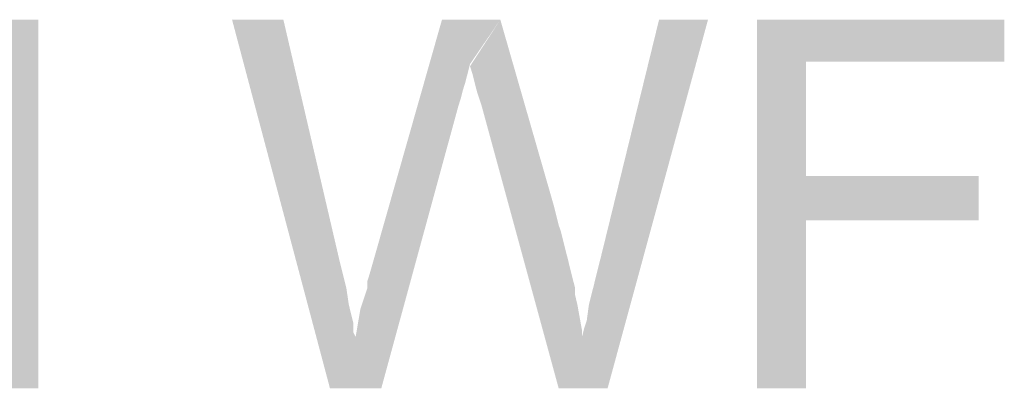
# Model space of a CAD drawing. Header units: millimetres. Extents: x -14047 to 49934, y -21523 to 14989.
# Tile 179 of 201: x 2589 to 2626, y 7341 to 7355. Entities that reach past the tile are written whole.
import ezdxf

# ---------------------------------------------------------------- set-up
doc = ezdxf.new("R2010")
doc.units = ezdxf.units.MM
doc.layers.add('H', color=7, linetype='Continuous')

msp = doc.modelspace()

# ---------------------------------------------------------------- hatches: boundary and pattern name
at = {"layer": 'H', "linetype": 'Continuous'}
for points in [[(2587.43, 7340.85), (2587.43, 7354.778), (2589.284, 7354.778), (2589.284, 7340.85)], [(2600.303, 7340.85), (2596.603, 7354.778), (2598.543, 7354.778), (2600.658, 7345.7), (2600.833, 7344.995), (2600.923, 7344.64), (2601.013, 7344.025), (2601.098, 7343.67), (2601.188, 7343.315), (2601.188, 7342.965), (2601.273, 7342.79)], [(2600.303, 7340.85), (2601.273, 7342.79), (2601.363, 7343.315), (2601.453, 7343.845), (2601.718, 7344.64), (2601.718, 7344.905), (2601.803, 7345.17), (2604.537, 7354.778), (2606.742, 7354.778), (2605.597, 7353.104), (2605.507, 7352.754), (2605.417, 7352.399), (2605.332, 7352.134), (2605.242, 7351.784), (2605.157, 7351.519), (2602.243, 7340.85)], [(2608.947, 7340.85), (2606.037, 7351.519), (2605.862, 7352.049), (2605.772, 7352.399), (2605.682, 7352.754), (2605.597, 7353.019), (2606.742, 7354.778), (2608.772, 7347.724), (2608.857, 7347.374), (2608.947, 7347.019), (2609.037, 7346.754), (2609.122, 7346.405), (2609.212, 7346.05), (2609.302, 7345.7), (2609.387, 7345.345), (2609.567, 7344.64), (2609.567, 7344.375), (2609.652, 7344.025), (2609.827, 7343.05), (2609.827, 7342.79)], [(2608.947, 7340.85), (2609.827, 7342.79), (2609.917, 7343.14), (2610.007, 7343.405), (2610.092, 7344.025), (2610.182, 7344.375), (2610.272, 7344.73), (2610.446, 7345.435), (2610.536, 7345.785), (2612.741, 7354.778), (2614.591, 7354.778), (2610.796, 7340.85)], [(2616.441, 7340.85), (2616.441, 7354.778), (2625.789, 7354.778), (2625.789, 7353.194), (2618.295, 7353.194), (2618.295, 7348.874), (2624.82, 7348.874), (2624.82, 7347.199), (2618.295, 7347.199), (2618.295, 7340.85)]]:
    msp.add_hatch(color=256, dxfattribs=at).paths.add_polyline_path(points)

doc.saveas('drawing.dxf')
